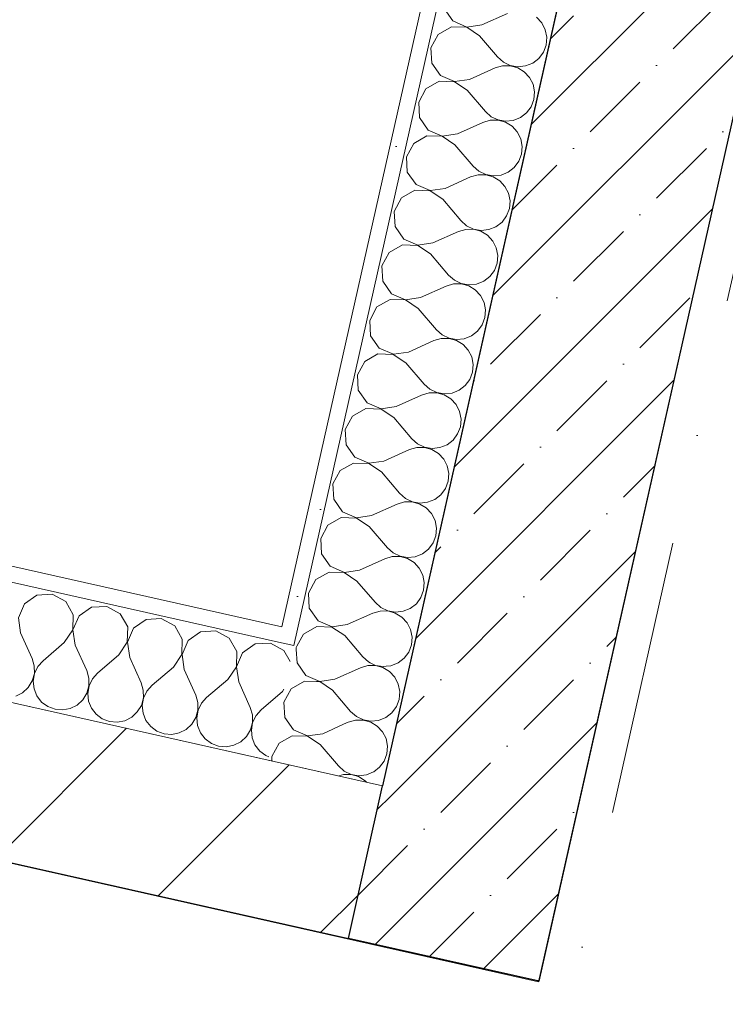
# Model space of a CAD drawing. Header units: millimetres. Extents: x -7218036 to -6920397, y 6117771 to 6333681.
# Tile 57 of 89: x -7180108 to -7179206, y 6148881 to 6150140. Entities that reach past the tile are written whole.
import ezdxf
from ezdxf.enums import TextEntityAlignment as Align

# ---------------------------------------------------------------- set-up
doc = ezdxf.new("R2010")
doc.units = ezdxf.units.MM
doc.header["$MEASUREMENT"] = 0
doc.linetypes.add('Штрихпунктирная', pattern=[670.277762, 352.777767, -176.388884, 0, -141.111112])
for name, color, linetype in [('S - автостоянка.АР', 7, 'Continuous'), ('АР-Стены_внутренние_пилоны.АР', 7, 'Continuous'), ('АР-Стены_Перегородки_100_.АР', 7, 'Continuous'), ('АР-Чертеж-Оси_Осевые размеры.АР', 7, 'Continuous'), ('ИОС-Шахты и отверстия.АР', 7, 'Continuous')]:
    doc.layers.add(name, color=color, linetype=linetype)
for name, color, linetype, lineweight in [('АР-Стены_внутренние_пилоны.АР_Ном._пера__1', 7, 'Continuous', 30), ('АР-Стены_Перегородки_100_.АР_Ном._пера__1', 7, 'Continuous', 15), ('АР-Чертеж-Оси_Осевые размеры.АР_Ном._пера__120', 7, 'Continuous', 0), ('ИОС-Шахты и отверстия.АР_Ном._пера__1', 7, 'Continuous', 0)]:
    doc.layers.add(name, color=color, linetype=linetype, lineweight=lineweight)
doc.styles.add('РЎР“Р•РќР•Р\xa0Р\x98Р\xa0_РЎРўР\x98Р›Р¬_3', font='GOTHIC.TTF')
pattern_1 = [(45, (-6566190.34, 6563027.8), (-111.369318, 111.369318), [0, -105, 0, -157.5]), (110, (-6565840.34, 6563027.8), (148.001588, 53.868173), [0, -77, 0, -133])]
pattern_2 = [(45, (-6566190.34, 6562677.8), (-84.852814, 84.852814), []), (45, (-6566232.77, 6562720.22), (-84.852814, 84.852814), [90, -30, 0, -30])]

# ---------------------------------------------------------------- blocks, each defined once
blk = doc.blocks.new('*X177', base_point=(-6566190.3, 6562677.8))
at = {"layer": 'АР-Стены_Перегородки_100_.АР_Ном._пера__1', "color": 7, "linetype": 'Continuous', "lineweight": 0}
for p, q in [((-7179754.7, 6149334.8), (-7179753.7, 6149317.7)), ((-7179753.7, 6149317.7), (-7179742.6, 6149301.7)), ((-7179742.6, 6149301.7), (-7179730.4, 6149296.4)), ((-7179744.2, 6149294.3), (-7179761.2, 6149284.6)), ((-7179728.8, 6149293.8), (-7179744.2, 6149294.3)), ((-7179761.2, 6149284.6), (-7179770.5, 6149267.5)), ((-7179770.5, 6149267.5), (-7179769.4, 6149248)), ((-7179769.4, 6149248), (-7179758.2, 6149232)), ((-7179721, 6149227.1), (-7179694.2, 6149239.2)), ((-7179759.9, 6149224.6), (-7179776.8, 6149214.9)), ((-7179740.4, 6149224), (-7179759.9, 6149224.6)), ((-7179758.2, 6149232), (-7179740.3, 6149224.3)), ((-7179724.1, 6149213.2), (-7179740.4, 6149224)), ((-7179740.3, 6149224.3), (-7179721, 6149227.1)), ((-7179776.8, 6149214.9), (-7179786.1, 6149197.8)), ((-7179724.1, 6149213.2), (-7179700.9, 6149186)), ((-7179786.1, 6149197.8), (-7179785.8, 6149192.4)), ((-7179700.9, 6149186), (-7179693.6, 6149179.4)), ((-7179694.6, 6149174.8), (-7179700.3, 6149173.1)), ((-7179684.8, 6149174.9), (-7179694.6, 6149174.8)), ((-7179693.6, 6149179.4), (-7179684.7, 6149175.2)), ((-7179675.3, 6149172.3), (-7179684.8, 6149174.9)), ((-7179684.7, 6149175.2), (-7179675, 6149173.5)), ((-7179675, 6149173.5), (-7179665.2, 6149174.5)), ((-7179665.2, 6149174.5), (-7179656, 6149178.2)), ((-7179656, 6149178.2), (-7179655.7, 6149178.4)), ((-7179666.8, 6149167.1), (-7179675.3, 6149172.3)), ((-7179665.1, 6149165.2), (-7179666.8, 6149167.1))]:
    blk.add_line(p, q, dxfattribs=at)
blk = doc.blocks.new('*X179', base_point=(-6566190.3, 6562677.8))
at = {"layer": 'АР-Стены_Перегородки_100_.АР_Ном._пера__1', "color": 7, "linetype": 'Continuous', "lineweight": 0}
for p, q in [((-7179565.9, 6150154), (-7179554.7, 6150138)), ((-7179517.5, 6150133.1), (-7179484.9, 6150147.7)), ((-7179441, 6150135.6), (-7179447.7, 6150142.8)), ((-7179556.4, 6150130.6), (-7179573.3, 6150120.9)), ((-7179536.9, 6150130), (-7179556.4, 6150130.6)), ((-7179554.7, 6150138), (-7179536.8, 6150130.3)), ((-7179520.6, 6150119.2), (-7179536.9, 6150130)), ((-7179536.8, 6150130.3), (-7179517.5, 6150133.1)), ((-7179436.5, 6150126.8), (-7179441, 6150135.6)), ((-7179573.3, 6150120.9), (-7179582.7, 6150103.8)), ((-7179520.6, 6150119.2), (-7179497.5, 6150092)), ((-7179434.6, 6150117.2), (-7179436.5, 6150126.8)), ((-7179435.4, 6150107.3), (-7179434.6, 6150117.2)), ((-7179582.7, 6150103.8), (-7179581.6, 6150084.3)), ((-7179438.9, 6150098.1), (-7179435.4, 6150107.3)), ((-7179497.5, 6150092), (-7179490.1, 6150085.4)), ((-7179444.8, 6150090.2), (-7179438.9, 6150098.1)), ((-7179581.6, 6150084.3), (-7179570.4, 6150068.3)), ((-7179491.1, 6150080.8), (-7179500.6, 6150078)), ((-7179481.3, 6150080.9), (-7179491.1, 6150080.8)), ((-7179490.1, 6150085.4), (-7179481.2, 6150081.2)), ((-7179471.8, 6150078.3), (-7179481.3, 6150080.9)), ((-7179481.2, 6150081.2), (-7179471.5, 6150079.5)), ((-7179471.5, 6150079.5), (-7179461.7, 6150080.5)), ((-7179461.7, 6150080.5), (-7179452.6, 6150084.2)), ((-7179452.6, 6150084.2), (-7179444.8, 6150090.2)), ((-7179570.4, 6150068.3), (-7179552.5, 6150060.6)), ((-7179533.2, 6150063.4), (-7179500.6, 6150078)), ((-7179463.4, 6150073.1), (-7179471.8, 6150078.3)), ((-7179456.7, 6150065.9), (-7179463.4, 6150073.1)), ((-7179572, 6150060.9), (-7179589, 6150051.3)), ((-7179552.5, 6150060.3), (-7179572, 6150060.9)), ((-7179552.5, 6150060.6), (-7179533.2, 6150063.4)), ((-7179536.3, 6150049.5), (-7179552.5, 6150060.3)), ((-7179452.2, 6150057.1), (-7179456.7, 6150065.9)), ((-7179450.3, 6150047.5), (-7179452.2, 6150057.1)), ((-7179589, 6150051.3), (-7179598.3, 6150034.1)), ((-7179536.3, 6150049.5), (-7179513.1, 6150022.3)), ((-7179451.1, 6150037.6), (-7179450.3, 6150047.5)), ((-7179598.3, 6150034.1), (-7179597.2, 6150014.6)), ((-7179460.4, 6150020.5), (-7179454.6, 6150028.4)), ((-7179454.6, 6150028.4), (-7179451.1, 6150037.6)), ((-7179513.1, 6150022.3), (-7179505.7, 6150015.7)), ((-7179505.7, 6150015.7), (-7179496.9, 6150011.5)), ((-7179468.2, 6150014.5), (-7179460.4, 6150020.5)), ((-7179597.2, 6150014.6), (-7179586, 6149998.6)), ((-7179548.8, 6149993.7), (-7179516.2, 6150008.4)), ((-7179506.8, 6150011.1), (-7179516.2, 6150008.4)), ((-7179496.9, 6150011.2), (-7179506.8, 6150011.1)), ((-7179496.9, 6150011.5), (-7179487.2, 6150009.8)), ((-7179487.4, 6150008.6), (-7179496.9, 6150011.2)), ((-7179479, 6150003.4), (-7179487.4, 6150008.6)), ((-7179487.2, 6150009.8), (-7179477.4, 6150010.8)), ((-7179472.3, 6149996.2), (-7179479, 6150003.4)), ((-7179477.4, 6150010.8), (-7179468.2, 6150014.5)), ((-7179587.7, 6149991.3), (-7179604.6, 6149981.6)), ((-7179568.2, 6149990.6), (-7179587.7, 6149991.3)), ((-7179586, 6149998.6), (-7179568.1, 6149990.9)), ((-7179551.9, 6149979.8), (-7179568.2, 6149990.6)), ((-7179568.1, 6149990.9), (-7179548.8, 6149993.7)), ((-7179467.8, 6149987.4), (-7179472.3, 6149996.2)), ((-7179604.6, 6149981.6), (-7179614, 6149964.4)), ((-7179551.9, 6149979.8), (-7179528.8, 6149952.6)), ((-7179465.9, 6149977.8), (-7179467.8, 6149987.4)), ((-7179470.2, 6149958.7), (-7179466.7, 6149968)), ((-7179466.7, 6149968), (-7179465.9, 6149977.8)), ((-7179614, 6149964.4), (-7179612.9, 6149944.9)), ((-7179476.1, 6149950.8), (-7179470.2, 6149958.7)), ((-7179612.9, 6149944.9), (-7179601.7, 6149928.9)), ((-7179522.4, 6149941.4), (-7179531.9, 6149938.7)), ((-7179528.8, 6149952.6), (-7179521.4, 6149946.1)), ((-7179512.6, 6149941.5), (-7179522.4, 6149941.4)), ((-7179521.4, 6149946.1), (-7179512.5, 6149941.8)), ((-7179503.1, 6149938.9), (-7179512.6, 6149941.5)), ((-7179512.5, 6149941.8), (-7179502.8, 6149940.1)), ((-7179502.8, 6149940.1), (-7179493, 6149941.1)), ((-7179493, 6149941.1), (-7179483.9, 6149944.8)), ((-7179483.9, 6149944.8), (-7179476.1, 6149950.8)), ((-7179601.7, 6149928.9), (-7179583.8, 6149921.2)), ((-7179564.5, 6149924), (-7179531.9, 6149938.7)), ((-7179494.7, 6149933.8), (-7179503.1, 6149938.9)), ((-7179488, 6149926.5), (-7179494.7, 6149933.8)), ((-7179603.3, 6149921.6), (-7179620.3, 6149911.9)), ((-7179583.8, 6149920.9), (-7179603.3, 6149921.6)), ((-7179583.8, 6149921.2), (-7179564.5, 6149924)), ((-7179567.6, 6149910.1), (-7179583.8, 6149920.9)), ((-7179483.5, 6149917.8), (-7179488, 6149926.5)), ((-7179481.6, 6149908.1), (-7179483.5, 6149917.8)), ((-7179620.3, 6149911.9), (-7179629.6, 6149894.7)), ((-7179567.6, 6149910.1), (-7179544.4, 6149882.9)), ((-7179482.4, 6149898.3), (-7179481.6, 6149908.1)), ((-7179629.6, 6149894.7), (-7179628.5, 6149875.2)), ((-7179485.9, 6149889), (-7179482.4, 6149898.3)), ((-7179544.4, 6149882.9), (-7179537, 6149876.4)), ((-7179499.5, 6149875.1), (-7179491.7, 6149881.1)), ((-7179491.7, 6149881.1), (-7179485.9, 6149889)), ((-7179628.5, 6149875.2), (-7179617.3, 6149859.2)), ((-7179580.1, 6149854.3), (-7179547.5, 6149869)), ((-7179538.1, 6149871.7), (-7179547.5, 6149869)), ((-7179528.2, 6149871.8), (-7179538.1, 6149871.7)), ((-7179537, 6149876.4), (-7179528.2, 6149872.1)), ((-7179528.2, 6149872.1), (-7179518.5, 6149870.4)), ((-7179518.7, 6149869.2), (-7179528.2, 6149871.8)), ((-7179510.3, 6149864.1), (-7179518.7, 6149869.2)), ((-7179518.5, 6149870.4), (-7179508.7, 6149871.4)), ((-7179508.7, 6149871.4), (-7179499.5, 6149875.1)), ((-7179617.3, 6149859.2), (-7179599.4, 6149851.5)), ((-7179599.4, 6149851.5), (-7179580.1, 6149854.3)), ((-7179503.6, 6149856.8), (-7179510.3, 6149864.1)), ((-7179499.1, 6149848.1), (-7179503.6, 6149856.8)), ((-7179635.9, 6149842.2), (-7179645.3, 6149825)), ((-7179619, 6149851.9), (-7179635.9, 6149842.2)), ((-7179599.5, 6149851.2), (-7179619, 6149851.9)), ((-7179583.2, 6149840.4), (-7179599.5, 6149851.2)), ((-7179583.2, 6149840.4), (-7179560.1, 6149813.2)), ((-7179497.2, 6149838.4), (-7179499.1, 6149848.1)), ((-7179501.5, 6149819.3), (-7179498.1, 6149828.6)), ((-7179498.1, 6149828.6), (-7179497.2, 6149838.4)), ((-7179645.3, 6149825), (-7179644.2, 6149805.5)), ((-7179507.4, 6149811.4), (-7179501.5, 6149819.3)), ((-7179644.2, 6149805.5), (-7179633, 6149789.5)), ((-7179553.7, 6149802), (-7179563.2, 6149799.3)), ((-7179560.1, 6149813.2), (-7179552.7, 6149806.7)), ((-7179543.9, 6149802.1), (-7179553.7, 6149802)), ((-7179552.7, 6149806.7), (-7179543.8, 6149802.4)), ((-7179534.4, 6149799.5), (-7179543.9, 6149802.1)), ((-7179543.8, 6149802.4), (-7179534.1, 6149800.7)), ((-7179534.1, 6149800.7), (-7179524.3, 6149801.7)), ((-7179524.3, 6149801.7), (-7179515.2, 6149805.4)), ((-7179515.2, 6149805.4), (-7179507.4, 6149811.4)), ((-7179633, 6149789.5), (-7179615.1, 6149781.8)), ((-7179595.8, 6149784.6), (-7179563.2, 6149799.3)), ((-7179526, 6149794.4), (-7179534.4, 6149799.5)), ((-7179519.3, 6149787.1), (-7179526, 6149794.4)), ((-7179634.7, 6149782.2), (-7179651.6, 6149772.5)), ((-7179615.1, 6149781.5), (-7179634.7, 6149782.2)), ((-7179615.1, 6149781.8), (-7179595.8, 6149784.6)), ((-7179598.9, 6149770.7), (-7179615.1, 6149781.5)), ((-7179514.8, 6149778.4), (-7179519.3, 6149787.1)), ((-7179512.9, 6149768.7), (-7179514.8, 6149778.4)), ((-7179651.6, 6149772.5), (-7179660.9, 6149755.3)), ((-7179598.9, 6149770.7), (-7179575.7, 6149743.5)), ((-7179513.7, 6149758.9), (-7179512.9, 6149768.7)), ((-7179660.9, 6149755.3), (-7179659.8, 6149735.8)), ((-7179517.2, 6149749.7), (-7179513.7, 6149758.9)), ((-7179575.7, 6149743.5), (-7179568.3, 6149737)), ((-7179530.8, 6149735.7), (-7179523, 6149741.7)), ((-7179523, 6149741.7), (-7179517.2, 6149749.7)), ((-7179659.8, 6149735.8), (-7179648.7, 6149719.8)), ((-7179611.4, 6149714.9), (-7179578.8, 6149729.6)), ((-7179569.4, 6149732.3), (-7179578.8, 6149729.6)), ((-7179559.5, 6149732.4), (-7179569.4, 6149732.3)), ((-7179568.3, 6149737), (-7179559.5, 6149732.7)), ((-7179559.5, 6149732.7), (-7179549.8, 6149731)), ((-7179550, 6149729.8), (-7179559.5, 6149732.4)), ((-7179541.6, 6149724.7), (-7179550, 6149729.8)), ((-7179549.8, 6149731), (-7179540, 6149732)), ((-7179540, 6149732), (-7179530.8, 6149735.7)), ((-7179648.7, 6149719.8), (-7179630.7, 6149712.1)), ((-7179630.7, 6149712.1), (-7179611.4, 6149714.9)), ((-7179534.9, 6149717.5), (-7179541.6, 6149724.7)), ((-7179530.4, 6149708.7), (-7179534.9, 6149717.5)), ((-7179667.2, 6149702.8), (-7179676.6, 6149685.6)), ((-7179650.3, 6149712.5), (-7179667.2, 6149702.8)), ((-7179630.8, 6149711.8), (-7179650.3, 6149712.5)), ((-7179614.6, 6149701), (-7179630.8, 6149711.8)), ((-7179528.5, 6149699), (-7179530.4, 6149708.7)), ((-7179614.6, 6149701), (-7179591.4, 6149673.8)), ((-7179532.8, 6149680), (-7179529.4, 6149689.2)), ((-7179529.4, 6149689.2), (-7179528.5, 6149699)), ((-7179676.6, 6149685.6), (-7179675.5, 6149666.2)), ((-7179538.7, 6149672), (-7179532.8, 6149680)), ((-7179675.5, 6149666.2), (-7179664.3, 6149650.2)), ((-7179591.4, 6149673.8), (-7179584, 6149667.3)), ((-7179584, 6149667.3), (-7179575.1, 6149663)), ((-7179555.6, 6149662.3), (-7179546.5, 6149666)), ((-7179546.5, 6149666), (-7179538.7, 6149672)), ((-7179627.1, 6149645.2), (-7179594.5, 6149659.9)), ((-7179585, 6149662.7), (-7179594.5, 6149659.9)), ((-7179575.2, 6149662.7), (-7179585, 6149662.7)), ((-7179565.7, 6149660.1), (-7179575.2, 6149662.7)), ((-7179575.1, 6149663), (-7179565.4, 6149661.3)), ((-7179557.3, 6149655), (-7179565.7, 6149660.1)), ((-7179565.4, 6149661.3), (-7179555.6, 6149662.3)), ((-7179550.6, 6149647.8), (-7179557.3, 6149655)), ((-7179666, 6149642.8), (-7179682.9, 6149633.1)), ((-7179646.4, 6149642.1), (-7179666, 6149642.8)), ((-7179664.3, 6149650.2), (-7179646.4, 6149642.4)), ((-7179646.4, 6149642.4), (-7179627.1, 6149645.2)), ((-7179630.2, 6149631.3), (-7179646.4, 6149642.1)), ((-7179546.1, 6149639), (-7179550.6, 6149647.8)), ((-7179544.2, 6149629.3), (-7179546.1, 6149639)), ((-7179682.9, 6149633.1), (-7179692.2, 6149616)), ((-7179630.2, 6149631.3), (-7179607, 6149604.1)), ((-7179545, 6149619.5), (-7179544.2, 6149629.3)), ((-7179692.2, 6149616), (-7179691.1, 6149596.5)), ((-7179548.5, 6149610.3), (-7179545, 6149619.5)), ((-7179607, 6149604.1), (-7179599.7, 6149597.6)), ((-7179562.1, 6149596.3), (-7179554.3, 6149602.3)), ((-7179554.3, 6149602.3), (-7179548.5, 6149610.3)), ((-7179691.1, 6149596.5), (-7179680, 6149580.5)), ((-7179642.7, 6149575.6), (-7179610.2, 6149590.2)), ((-7179600.7, 6149593), (-7179610.2, 6149590.2)), ((-7179590.8, 6149593), (-7179600.7, 6149593)), ((-7179599.7, 6149597.6), (-7179590.8, 6149593.3)), ((-7179590.8, 6149593.3), (-7179581.1, 6149591.6)), ((-7179581.3, 6149590.4), (-7179590.8, 6149593)), ((-7179572.9, 6149585.3), (-7179581.3, 6149590.4)), ((-7179581.1, 6149591.6), (-7179571.3, 6149592.7)), ((-7179571.3, 6149592.7), (-7179562.1, 6149596.3)), ((-7179680, 6149580.5), (-7179662, 6149572.7)), ((-7179662, 6149572.7), (-7179642.7, 6149575.6)), ((-7179566.2, 6149578.1), (-7179572.9, 6149585.3)), ((-7179561.8, 6149569.3), (-7179566.2, 6149578.1)), ((-7179698.6, 6149563.4), (-7179707.9, 6149546.3)), ((-7179681.6, 6149573.1), (-7179698.6, 6149563.4)), ((-7179662.1, 6149572.4), (-7179681.6, 6149573.1)), ((-7179645.9, 6149561.6), (-7179662.1, 6149572.4)), ((-7179559.8, 6149559.6), (-7179561.8, 6149569.3)), ((-7179645.9, 6149561.6), (-7179622.7, 6149534.4)), ((-7179560.7, 6149549.8), (-7179559.8, 6149559.6)), ((-7179707.9, 6149546.3), (-7179706.8, 6149526.8)), ((-7179570, 6149532.6), (-7179564.1, 6149540.6)), ((-7179564.1, 6149540.6), (-7179560.7, 6149549.8)), ((-7179706.8, 6149526.8), (-7179695.6, 6149510.8)), ((-7179622.7, 6149534.4), (-7179615.3, 6149527.9)), ((-7179615.3, 6149527.9), (-7179606.4, 6149523.6)), ((-7179586.9, 6149523), (-7179577.8, 6149526.6)), ((-7179577.8, 6149526.6), (-7179570, 6149532.6)), ((-7179658.4, 6149505.9), (-7179625.8, 6149520.5)), ((-7179616.3, 6149523.3), (-7179625.8, 6149520.5)), ((-7179606.5, 6149523.3), (-7179616.3, 6149523.3)), ((-7179597, 6149520.7), (-7179606.5, 6149523.3)), ((-7179606.4, 6149523.6), (-7179596.7, 6149521.9)), ((-7179588.6, 6149515.6), (-7179597, 6149520.7)), ((-7179596.7, 6149521.9), (-7179586.9, 6149523)), ((-7179581.9, 6149508.4), (-7179588.6, 6149515.6)), ((-7179697.3, 6149503.4), (-7179714.2, 6149493.7)), ((-7179677.8, 6149502.7), (-7179697.3, 6149503.4)), ((-7179695.6, 6149510.8), (-7179677.7, 6149503)), ((-7179661.5, 6149491.9), (-7179677.8, 6149502.7)), ((-7179677.7, 6149503), (-7179658.4, 6149505.9)), ((-7179577.4, 6149499.6), (-7179581.9, 6149508.4)), ((-7179714.2, 6149493.7), (-7179723.5, 6149476.6)), ((-7179661.5, 6149491.9), (-7179638.3, 6149464.8)), ((-7179575.5, 6149489.9), (-7179577.4, 6149499.6)), ((-7179576.3, 6149480.1), (-7179575.5, 6149489.9)), ((-7179723.5, 6149476.6), (-7179722.4, 6149457.1)), ((-7179579.8, 6149470.9), (-7179576.3, 6149480.1)), ((-7179638.3, 6149464.8), (-7179631, 6149458.2)), ((-7179593.4, 6149456.9), (-7179585.6, 6149463)), ((-7179585.6, 6149463), (-7179579.8, 6149470.9)), ((-7179722.4, 6149457.1), (-7179711.3, 6149441.1)), ((-7179674, 6149436.2), (-7179641.5, 6149450.8)), ((-7179632, 6149453.6), (-7179641.5, 6149450.8)), ((-7179622.1, 6149453.6), (-7179632, 6149453.6)), ((-7179631, 6149458.2), (-7179622.1, 6149453.9)), ((-7179622.1, 6149453.9), (-7179612.4, 6149452.2)), ((-7179612.6, 6149451), (-7179622.1, 6149453.6)), ((-7179604.2, 6149445.9), (-7179612.6, 6149451)), ((-7179612.4, 6149452.2), (-7179602.6, 6149453.3)), ((-7179602.6, 6149453.3), (-7179593.4, 6149456.9)), ((-7179711.3, 6149441.1), (-7179693.3, 6149433.3)), ((-7179597.5, 6149438.7), (-7179604.2, 6149445.9)), ((-7179593.1, 6149429.9), (-7179597.5, 6149438.7)), ((-7179712.9, 6149433.7), (-7179729.9, 6149424)), ((-7179693.4, 6149433.1), (-7179712.9, 6149433.7)), ((-7179677.2, 6149422.2), (-7179693.4, 6149433.1)), ((-7179693.3, 6149433.3), (-7179674, 6149436.2)), ((-7179591.2, 6149420.2), (-7179593.1, 6149429.9)), ((-7179729.9, 6149424), (-7179739.2, 6149406.9)), ((-7179677.2, 6149422.2), (-7179654, 6149395.1)), ((-7179592, 6149410.4), (-7179591.2, 6149420.2)), ((-7179739.2, 6149406.9), (-7179738.1, 6149387.4)), ((-7179601.3, 6149393.3), (-7179595.4, 6149401.2)), ((-7179595.4, 6149401.2), (-7179592, 6149410.4)), ((-7179738.1, 6149387.4), (-7179726.9, 6149371.4)), ((-7179654, 6149395.1), (-7179646.6, 6149388.5)), ((-7179646.6, 6149388.5), (-7179637.7, 6149384.2)), ((-7179618.2, 6149383.6), (-7179609.1, 6149387.2)), ((-7179609.1, 6149387.2), (-7179601.3, 6149393.3)), ((-7179689.7, 6149366.5), (-7179657.1, 6149381.1)), ((-7179647.7, 6149383.9), (-7179657.1, 6149381.1)), ((-7179637.8, 6149384), (-7179647.7, 6149383.9)), ((-7179628.3, 6149381.3), (-7179637.8, 6149384)), ((-7179637.7, 6149384.2), (-7179628, 6149382.5)), ((-7179619.9, 6149376.2), (-7179628.3, 6149381.3)), ((-7179628, 6149382.5), (-7179618.2, 6149383.6)), ((-7179613.2, 6149369), (-7179619.9, 6149376.2)), ((-7179728.6, 6149364), (-7179745.5, 6149354.3)), ((-7179709.1, 6149363.4), (-7179728.6, 6149364)), ((-7179726.9, 6149371.4), (-7179709, 6149363.6)), ((-7179692.8, 6149352.5), (-7179709.1, 6149363.4)), ((-7179709, 6149363.6), (-7179689.7, 6149366.5)), ((-7179608.7, 6149360.2), (-7179613.2, 6149369)), ((-7179745.5, 6149354.3), (-7179753.9, 6149338.9)), ((-7179692.8, 6149352.5), (-7179669.6, 6149325.4)), ((-7179606.8, 6149350.5), (-7179608.7, 6149360.2)), ((-7179607.6, 6149340.7), (-7179606.8, 6149350.5)), ((-7179611.1, 6149331.5), (-7179607.6, 6149340.7)), ((-7179669.6, 6149325.4), (-7179662.3, 6149318.8)), ((-7179624.7, 6149317.5), (-7179616.9, 6149323.6)), ((-7179616.9, 6149323.6), (-7179611.1, 6149331.5)), ((-7179662.3, 6149318.8), (-7179660.4, 6149317.9)), ((-7179639.7, 6149313.3), (-7179633.9, 6149313.9)), ((-7179633.9, 6149313.9), (-7179624.7, 6149317.5))]:
    blk.add_line(p, q, dxfattribs=at)
blk = doc.blocks.new('*X180', base_point=(-6566190.3, 6562677.8))
at = {"layer": 'АР-Стены_Перегородки_100_.АР_Ном._пера__1', "color": 7, "linetype": 'Continuous', "lineweight": 0}
for p, q in [((-7179753.9, 6149338.9), (-7179754.8, 6149337.2)), ((-7179754.8, 6149337.2), (-7179754.7, 6149334.8)), ((-7179705.3, 6149296.8), (-7179672.8, 6149311.4)), ((-7179663.3, 6149314.2), (-7179672.8, 6149311.4)), ((-7179653.5, 6149314.3), (-7179663.3, 6149314.2)), ((-7179660.4, 6149317.9), (-7179653.4, 6149314.5)), ((-7179644, 6149311.6), (-7179653.5, 6149314.3)), ((-7179653.4, 6149314.5), (-7179643.7, 6149312.9)), ((-7179635.5, 6149306.5), (-7179644, 6149311.6)), ((-7179643.7, 6149312.9), (-7179639.7, 6149313.3)), ((-7179628.8, 6149299.3), (-7179635.5, 6149306.5)), ((-7179624.4, 6149290.5), (-7179628.8, 6149299.3)), ((-7179730.4, 6149296.4), (-7179724.7, 6149293.9)), ((-7179724.7, 6149293.7), (-7179728.8, 6149293.8)), ((-7179724.7, 6149293.9), (-7179705.3, 6149296.8)), ((-7179708.5, 6149282.8), (-7179724.7, 6149293.7)), ((-7179622.5, 6149280.9), (-7179624.4, 6149290.5)), ((-7179708.5, 6149282.8), (-7179685.3, 6149255.7)), ((-7179623.3, 6149271), (-7179622.5, 6149280.9)), ((-7179632.6, 6149253.9), (-7179626.7, 6149261.8)), ((-7179626.7, 6149261.8), (-7179623.3, 6149271)), ((-7179685.3, 6149255.7), (-7179677.9, 6149249.1)), ((-7179677.9, 6149249.1), (-7179669, 6149244.9)), ((-7179640.4, 6149247.9), (-7179632.6, 6149253.9)), ((-7179694.2, 6149239.2), (-7179688.4, 6149241.7)), ((-7179679, 6149244.5), (-7179688.4, 6149241.7)), ((-7179669.1, 6149244.6), (-7179679, 6149244.5)), ((-7179659.6, 6149241.9), (-7179669.1, 6149244.6)), ((-7179669, 6149244.9), (-7179659.3, 6149243.2)), ((-7179651.2, 6149236.8), (-7179659.6, 6149241.9)), ((-7179659.3, 6149243.2), (-7179649.5, 6149244.2)), ((-7179644.5, 6149229.6), (-7179651.2, 6149236.8)), ((-7179649.5, 6149244.2), (-7179640.4, 6149247.9)), ((-7179640, 6149220.8), (-7179644.5, 6149229.6)), ((-7179638.1, 6149211.2), (-7179640, 6149220.8)), ((-7179638.9, 6149201.3), (-7179638.1, 6149211.2)), ((-7179642.4, 6149192.1), (-7179638.9, 6149201.3)), ((-7179648.2, 6149184.2), (-7179642.4, 6149192.1)), ((-7179655.7, 6149178.4), (-7179648.2, 6149184.2))]:
    blk.add_line(p, q, dxfattribs=at)
blk = doc.blocks.new('Стена_76_5', base_point=(-7179263.1, 6150858.3))
at = {"layer": 'АР-Стены_Перегородки_100_.АР', "linetype": 'Continuous', "lineweight": 0, "true_color": 0x000000}
h = blk.add_hatch(dxfattribs=at)
h.set_pattern_fill('ШТУКАТУРКА__ГИПС_01_0005', color=18, style=0, pattern_type=2)
h.set_pattern_definition(pattern_1)
h.paths.add_polyline_path([(-7179753.5, 6149359.3), (-7179446.7, 6150725.3), (-7179466.2, 6150729.7), (-7179773, 6149363.7)])
h = blk.add_hatch(dxfattribs=at)
h.set_pattern_fill('ШТУКАТУРКА__ГИПС_01_0005', color=18, style=0, pattern_type=2)
h.set_pattern_definition(pattern_1)
h.paths.add_polyline_path([(-7179773, 6149363.7), (-7179777.4, 6149344.2), (-7179757.9, 6149339.8)])
h = blk.add_hatch(dxfattribs=at)
h.set_pattern_fill('ШТУКАТУРКА__ГИПС_01_0005', color=18, style=0, pattern_type=2)
h.set_pattern_definition(pattern_1)
h.paths.add_polyline_path([(-7179753.5, 6149359.3), (-7179773, 6149363.7), (-7179757.9, 6149339.8)])
at = {"layer": 'АР-Стены_Перегородки_100_.АР_Ном._пера__1', "color": 7, "linetype": 'Continuous', "lineweight": 0}
for p in [(-7179442.3, 6150744.8), (-7179777.4, 6149344.2)]:
    blk.add_line(p, (-7179757.9, 6149339.8), dxfattribs=at)
at = {"layer": 'АР-Стены_Перегородки_100_.АР_Ном._пера__1', "color": 7, "linetype": 'Continuous', "lineweight": 0, "flags": 128}
for points in [[(-7179644.4, 6149160.6), (-7179263.1, 6150858.3)], [(-7179466.2, 6150729.7), (-7179773, 6149363.7)], [(-7179644.4, 6149160.6), (-7179790.8, 6149193.5)]]:
    blk.add_lwpolyline(points, dxfattribs=at)
at = {"layer": 'АР-Стены_Перегородки_100_.АР', "color": 7, "lineweight": 0}
for name in ['*X179', '*X180', '*X177']:
    blk.add_blockref(name, (-6566190.3, 6562677.8), dxfattribs=at)
blk = doc.blocks.new('*X190', base_point=(-6566190.3, 6562677.8))
at = {"layer": 'АР-Стены_Перегородки_100_.АР_Ном._пера__1', "color": 7, "linetype": 'Continuous', "lineweight": 0}
for p, q in [((-7180086.1, 6149404.4), (-7180102.1, 6149393.2)), ((-7180066.6, 6149405.5), (-7180086.1, 6149404.4)), ((-7180049.4, 6149396.2), (-7180066.6, 6149405.5)), ((-7180102.1, 6149393.2), (-7180109.8, 6149375.3)), ((-7180039.7, 6149379.2), (-7180049.4, 6149396.2)), ((-7180016.4, 6149388.7), (-7180032.4, 6149377.6)), ((-7179996.9, 6149389.8), (-7180016.4, 6149388.7)), ((-7179979.7, 6149380.5), (-7179996.9, 6149389.8)), ((-7180109.8, 6149375.3), (-7180107, 6149356)), ((-7180040.4, 6149359.7), (-7180039.7, 6149379.2)), ((-7180032.4, 6149377.6), (-7180040.1, 6149359.7)), ((-7179970.1, 6149363.6), (-7179979.7, 6149380.5)), ((-7179927.2, 6149374.2), (-7179946.7, 6149373.1)), ((-7179910.1, 6149364.9), (-7179927.2, 6149374.2)), ((-7179970.7, 6149344.1), (-7179970.1, 6149363.6)), ((-7179962.7, 6149361.9), (-7179970.4, 6149344)), ((-7179946.7, 6149373.1), (-7179962.7, 6149361.9)), ((-7179900.4, 6149347.9), (-7179910.1, 6149364.9)), ((-7180107, 6149356), (-7180092.3, 6149323.4)), ((-7180051.2, 6149343.5), (-7180040.4, 6149359.7)), ((-7180040.1, 6149359.7), (-7180037.3, 6149340.3)), ((-7179877, 6149357.4), (-7179893, 6149346.3)), ((-7179857.5, 6149358.5), (-7179877, 6149357.4)), ((-7179840.4, 6149349.2), (-7179857.5, 6149358.5)), ((-7179830.7, 6149332.3), (-7179840.4, 6149349.2)), ((-7180051.2, 6149343.5), (-7180078.4, 6149320.3)), ((-7180037.3, 6149340.3), (-7180022.6, 6149307.8)), ((-7179981.5, 6149327.8), (-7179970.7, 6149344.1)), ((-7179970.4, 6149344), (-7179967.6, 6149324.7)), ((-7179901, 6149328.4), (-7179900.4, 6149347.9)), ((-7179893, 6149346.3), (-7179900.7, 6149328.4)), ((-7179807.3, 6149341.8), (-7179823.3, 6149330.6)), ((-7179787.8, 6149342.9), (-7179807.3, 6149341.8)), ((-7179770.7, 6149333.6), (-7179787.8, 6149342.9)), ((-7179981.5, 6149327.8), (-7180008.7, 6149304.6)), ((-7179967.6, 6149324.7), (-7179953, 6149292.1)), ((-7179911.8, 6149312.2), (-7179901, 6149328.4)), ((-7179900.7, 6149328.4), (-7179897.9, 6149309)), ((-7179831.3, 6149312.8), (-7179830.7, 6149332.3)), ((-7179823.3, 6149330.6), (-7179831.1, 6149312.7)), ((-7179762.5, 6149319.3), (-7179770.7, 6149333.6)), ((-7180089.6, 6149314), (-7180092.3, 6149323.4)), ((-7180089.5, 6149304.1), (-7180089.6, 6149314)), ((-7180084.9, 6149312.9), (-7180089.2, 6149304)), ((-7180078.4, 6149320.3), (-7180084.9, 6149312.9)), ((-7179911.8, 6149312.2), (-7179939, 6149289)), ((-7179842.2, 6149296.5), (-7179831.3, 6149312.8)), ((-7179831.1, 6149312.7), (-7179828.2, 6149293.4)), ((-7180092.1, 6149294.6), (-7180089.5, 6149304.1)), ((-7180089.2, 6149304), (-7180090.9, 6149294.3)), ((-7180019.9, 6149298.3), (-7180022.6, 6149307.8)), ((-7180008.7, 6149304.6), (-7180015.2, 6149297.3)), ((-7179897.9, 6149309), (-7179883.3, 6149276.5)), ((-7180104.5, 6149279.5), (-7180097.2, 6149286.2)), ((-7180097.2, 6149286.2), (-7180092.1, 6149294.6)), ((-7180090.9, 6149294.3), (-7180089.9, 6149284.5)), ((-7180022.4, 6149279), (-7180019.8, 6149288.5)), ((-7180019.5, 6149288.4), (-7180021.2, 6149278.7)), ((-7180019.8, 6149288.5), (-7180019.9, 6149298.3)), ((-7180015.2, 6149297.3), (-7180019.5, 6149288.4)), ((-7179950.2, 6149282.7), (-7179953, 6149292.1)), ((-7179939, 6149289), (-7179945.6, 6149281.6)), ((-7179842.2, 6149296.5), (-7179869.3, 6149273.3)), ((-7179828.2, 6149293.4), (-7179813.6, 6149260.8)), ((-7180113.2, 6149275), (-7180104.5, 6149279.5)), ((-7180089.9, 6149284.5), (-7180086.2, 6149275.4)), ((-7180086.2, 6149275.4), (-7180080.2, 6149267.6)), ((-7180027.6, 6149270.5), (-7180022.4, 6149279)), ((-7180021.2, 6149278.7), (-7180020.2, 6149268.9)), ((-7179950.1, 6149272.8), (-7179950.2, 6149282.7)), ((-7179945.6, 6149281.6), (-7179949.8, 6149272.7)), ((-7179880.5, 6149267), (-7179883.3, 6149276.5)), ((-7179869.3, 6149273.3), (-7179875.9, 6149266)), ((-7179772.5, 6149280.9), (-7179799.6, 6149257.7)), ((-7179772.5, 6149280.9), (-7179770.5, 6149283.9)), ((-7180080.2, 6149267.6), (-7180072.3, 6149261.7)), ((-7180072.3, 6149261.7), (-7180063, 6149258.3)), ((-7180043.6, 6149259.4), (-7180034.8, 6149263.8)), ((-7180034.8, 6149263.8), (-7180027.6, 6149270.5)), ((-7180020.2, 6149268.9), (-7180016.5, 6149259.7)), ((-7179957.9, 6149254.9), (-7179952.7, 6149263.3)), ((-7179952.7, 6149263.3), (-7179950.1, 6149272.8)), ((-7179949.8, 6149272.7), (-7179951.5, 6149263)), ((-7179951.5, 6149263), (-7179950.5, 6149253.2)), ((-7179880.4, 6149257.2), (-7179880.5, 6149267)), ((-7179875.9, 6149266), (-7179880.1, 6149257.1)), ((-7179810.8, 6149251.4), (-7179813.6, 6149260.8)), ((-7180063, 6149258.3), (-7180053.2, 6149257.5)), ((-7180053.2, 6149257.5), (-7180043.6, 6149259.4)), ((-7180016.5, 6149259.7), (-7180010.5, 6149251.9)), ((-7180010.5, 6149251.9), (-7180002.6, 6149246.1)), ((-7179973.9, 6149243.7), (-7179965.1, 6149248.2)), ((-7179965.1, 6149248.2), (-7179957.9, 6149254.9)), ((-7179950.5, 6149253.2), (-7179946.8, 6149244.1)), ((-7179883, 6149247.7), (-7179880.4, 6149257.2)), ((-7179880.1, 6149257.1), (-7179881.8, 6149247.4)), ((-7179810.7, 6149241.5), (-7179810.8, 6149251.4)), ((-7179806.2, 6149250.3), (-7179810.5, 6149241.4)), ((-7179799.6, 6149257.7), (-7179806.2, 6149250.3)), ((-7180002.6, 6149246.1), (-7179993.4, 6149242.6)), ((-7179993.4, 6149242.6), (-7179983.5, 6149241.8)), ((-7179983.5, 6149241.8), (-7179973.9, 6149243.7)), ((-7179946.8, 6149244.1), (-7179940.8, 6149236.3)), ((-7179940.8, 6149236.3), (-7179932.9, 6149230.4)), ((-7179895.4, 6149232.5), (-7179888.2, 6149239.2)), ((-7179888.2, 6149239.2), (-7179883, 6149247.7)), ((-7179881.8, 6149247.4), (-7179880.8, 6149237.6)), ((-7179880.8, 6149237.6), (-7179877.1, 6149228.4)), ((-7179813.4, 6149232), (-7179810.7, 6149241.5)), ((-7179810.5, 6149241.4), (-7179812.1, 6149231.7)), ((-7179932.9, 6149230.4), (-7179923.7, 6149227)), ((-7179923.7, 6149227), (-7179913.8, 6149226.2)), ((-7179913.8, 6149226.2), (-7179904.2, 6149228.1)), ((-7179904.2, 6149228.1), (-7179895.4, 6149232.5)), ((-7179877.1, 6149228.4), (-7179871.1, 6149220.6)), ((-7179825.7, 6149216.9), (-7179818.5, 6149223.6)), ((-7179818.5, 6149223.6), (-7179813.4, 6149232)), ((-7179812.1, 6149231.7), (-7179811.1, 6149221.9)), ((-7179871.1, 6149220.6), (-7179863.2, 6149214.8)), ((-7179863.2, 6149214.8), (-7179854, 6149211.3)), ((-7179854, 6149211.3), (-7179844.1, 6149210.5)), ((-7179844.1, 6149210.5), (-7179834.5, 6149212.4)), ((-7179834.5, 6149212.4), (-7179825.7, 6149216.9)), ((-7179811.1, 6149221.9), (-7179807.5, 6149212.8)), ((-7179807.5, 6149212.8), (-7179801.4, 6149205)), ((-7179801.4, 6149205), (-7179793.5, 6149199.1)), ((-7179793.5, 6149199.1), (-7179789.8, 6149197.7))]:
    blk.add_line(p, q, dxfattribs=at)
blk = doc.blocks.new('Стена_79_5', base_point=(-7182714.6, 6149850.1))
at = {"layer": 'АР-Стены_Перегородки_100_.АР', "linetype": 'Continuous', "lineweight": 0, "true_color": 0x000000}
h = blk.add_hatch(dxfattribs=at)
h.set_pattern_fill('ШТУКАТУРКА__ГИПС_01_0005', color=18, style=0, pattern_type=2)
h.set_pattern_definition(pattern_1)
h.paths.add_polyline_path([(-7182515.9, 6149959.2), (-7179777.4, 6149344.2), (-7179773, 6149363.7), (-7182511.5, 6149978.8)])
at = {"layer": 'АР-Стены_Перегородки_100_.АР_Ном._пера__1', "color": 7, "linetype": 'Continuous', "lineweight": 0}
for q in [(-7182515.9, 6149959.2), (-7179757.9, 6149339.8)]:
    blk.add_line((-7179777.4, 6149344.2), q, dxfattribs=at)
at = {"layer": 'АР-Стены_Перегородки_100_.АР_Ном._пера__1', "color": 7, "linetype": 'Continuous', "lineweight": 0, "flags": 128}
for points in [[(-7179773, 6149363.7), (-7182511.5, 6149978.8)], [(-7182568.2, 6149817.3), (-7179790.8, 6149193.5)]]:
    blk.add_lwpolyline(points, dxfattribs=at)
at = {"layer": 'АР-Стены_Перегородки_100_.АР', "color": 7, "lineweight": 0}
blk.add_blockref('*X190', (-6566190.3, 6562677.8), dxfattribs=at)
blk = doc.blocks.new('Стена_80_5', base_point=(-7179072.2, 6151138.2))
at = {"layer": 'АР-Стены_внутренние_пилоны.АР', "linetype": 'Continuous', "lineweight": 0, "true_color": 0x000000}
h = blk.add_hatch(dxfattribs=at)
h.set_pattern_fill('ЖЕЛЕЗОБЕТОН__PROJECT__0005', color=18, style=0, pattern_type=2)
h.set_pattern_definition(pattern_2)
h.paths.add_polyline_path([(-7179166.7, 6151287.5), (-7179644.4, 6149160.6), (-7179444.3, 6148910.7), (-7178977.6, 6150988.8)])
h = blk.add_hatch(dxfattribs=at)
h.set_pattern_fill('ЖЕЛЕЗОБЕТОН__PROJECT__0005', color=18, style=0, pattern_type=2)
h.set_pattern_definition(pattern_2)
h.paths.add_polyline_path([(-7179644.4, 6149160.6), (-7179688.2, 6148965.5), (-7179444.3, 6148910.7)])
at = {"layer": 'АР-Стены_внутренние_пилоны.АР_Ном._пера__1', "color": 7, "linetype": 'Continuous', "lineweight": 30}
blk.add_line((-7179688.2, 6148965.5), (-7179644.4, 6149160.6), dxfattribs=at)
at = {"layer": 'АР-Стены_внутренние_пилоны.АР_Ном._пера__1', "color": 7, "linetype": 'Continuous', "lineweight": 30, "flags": 128}
for points in [[(-7179166.7, 6151287.5), (-7179644.4, 6149160.6)], [(-7179444.3, 6148910.7), (-7178977.6, 6150988.8)], [(-7179444.3, 6148910.7), (-7179688.2, 6148965.5)]]:
    blk.add_lwpolyline(points, dxfattribs=at)
blk = doc.blocks.new('Стена_81_5', base_point=(-7179544.4, 6149035.6))
at = {"layer": 'АР-Стены_внутренние_пилоны.АР', "linetype": 'Continuous', "lineweight": 0, "true_color": 0x000000}
h = blk.add_hatch(dxfattribs=at)
h.set_pattern_fill('БЛОКИ_БЕТОННЫЕ_ЭФФЕКТИВН_7C', color=18, style=0, pattern_type=2)
h.set_pattern_definition([(45, (-6566190.34, 6562677.8), (-127.279217, 127.279217), [])])
h.paths.add_polyline_path([(-7179644.4, 6149160.6), (-7182713.4, 6149849.9), (-7182757.2, 6149654.7), (-7179688.2, 6148965.5)])
at = {"layer": 'АР-Стены_внутренние_пилоны.АР_Ном._пера__1', "color": 7, "linetype": 'Continuous', "lineweight": 30}
blk.add_line((-7179688.2, 6148965.5), (-7179644.4, 6149160.6), dxfattribs=at)
at = {"layer": 'АР-Стены_внутренние_пилоны.АР_Ном._пера__1', "color": 7, "linetype": 'Continuous', "lineweight": 15, "flags": 128}
for points in [[(-7179644.4, 6149160.6), (-7182713.4, 6149849.9)], [(-7182757.2, 6149654.7), (-7179688.2, 6148965.5)]]:
    blk.add_lwpolyline(points, dxfattribs=at)
blk = doc.blocks.new('Стандартный Маркер Сетки[20]_5', base_point=(-7178760.6, 6151754.4))
at = {"layer": 'АР-Чертеж-Оси_Осевые размеры.АР_Ном._пера__120', "color": 7, "linetype": 'Штрихпунктирная', "lineweight": 0}
blk.add_line((-7178979.7, 6150778.7), (-7183542.2, 6130464.3), dxfattribs=at)
at = {"layer": 'АР-Чертеж-Оси_Осевые размеры.АР_Ном._пера__120', "color": 7, "lineweight": 0, "style": 'РЎР“Р•РќР•Р\xa0Р\x98Р\xa0_РЎРўР\x98Р›Р¬_3'}
blk.add_attdef('AC_MarkerText_1', text='', height=350, rotation=347.3417, dxfattribs=at).set_placement((-7183801, 6129181.8), align=Align.TOP_CENTER)
blk = doc.blocks.new('Стандартный Маркер Сетки[79]_5', base_point=(-7178760.6, 6151754.4))
at = {"layer": 'АР-Чертеж-Оси_Осевые размеры.АР_Ном._пера__120', "color": 7, "linetype": 'Штрихпунктирная', "lineweight": 0}
blk.add_line((-7178979.7, 6150778.7), (-7183542.2, 6130464.3), dxfattribs=at)
at = {"layer": 'АР-Чертеж-Оси_Осевые размеры.АР_Ном._пера__120', "color": 7, "lineweight": 0, "style": 'РЎР“Р•РќР•Р\xa0Р\x98Р\xa0_РЎРўР\x98Р›Р¬_3'}
blk.add_attdef('AC_MarkerText_1', text='', height=350, rotation=347.3417, dxfattribs=at).set_placement((-7183801, 6129181.8), align=Align.TOP_CENTER)
blk = doc.blocks.new('Символ Проема в Полу 21[125]_5', base_point=(-7179466.2, 6150729.7))
at = {"layer": 'ИОС-Шахты и отверстия.АР_Ном._пера__1', "color": 7, "linetype": 'Continuous', "lineweight": 0, "flags": 128}
blk.add_lwpolyline([(-7181901.7, 6150866.2), (-7182511.5, 6149978.8), (-7179773, 6149363.7), (-7179466.2, 6150729.7)], close=True, dxfattribs=at)

msp = doc.modelspace()

# ---------------------------------------------------------------- linework, layer by layer
at = {"layer": 'S - автостоянка.АР', "color": 254, "linetype": 'Continuous', "lineweight": 0, "true_color": 0xd1c7d6, "flags": 128}
msp.add_lwpolyline([(-7182757.2, 6149654.7), (-7183250, 6147463.5), (-7179909.2, 6146712.2), (-7178494, 6146393.9), (-7178001.3, 6148585.2), (-7178002.5, 6148585.4), (-7177534.8, 6150664.8), (-7178977.5, 6150989.2), (-7179445.1, 6148909.9)], close=True, dxfattribs=at)

# ---------------------------------------------------------------- block references
at = {"layer": 'АР-Стены_внутренние_пилоны.АР', "color": 7, "lineweight": 0}
for name, p in [('Стена_80_5', (-7179072.2, 6151138.2)), ('Стена_81_5', (-7179544.4, 6149035.6))]:
    msp.add_blockref(name, p, dxfattribs=at)
at = {"layer": 'АР-Стены_Перегородки_100_.АР', "color": 7, "lineweight": 0}
for name, p in [('Стена_76_5', (-7179263.1, 6150858.3)), ('Стена_79_5', (-7182714.6, 6149850.1))]:
    msp.add_blockref(name, p, dxfattribs=at)
at = {"layer": 'АР-Чертеж-Оси_Осевые размеры.АР', "color": 8, "linetype": 'Continuous', "lineweight": 15}
for name in ['Стандартный Маркер Сетки[20]_5', 'Стандартный Маркер Сетки[79]_5']:
    msp.add_blockref(name, (-7178760.6, 6151754.4), dxfattribs=at)
at = {"layer": 'ИОС-Шахты и отверстия.АР', "color": 7, "linetype": 'Continuous', "lineweight": 0}
msp.add_blockref('Символ Проема в Полу 21[125]_5', (-7179466.2, 6150729.7), dxfattribs=at)

doc.saveas('drawing.dxf')
